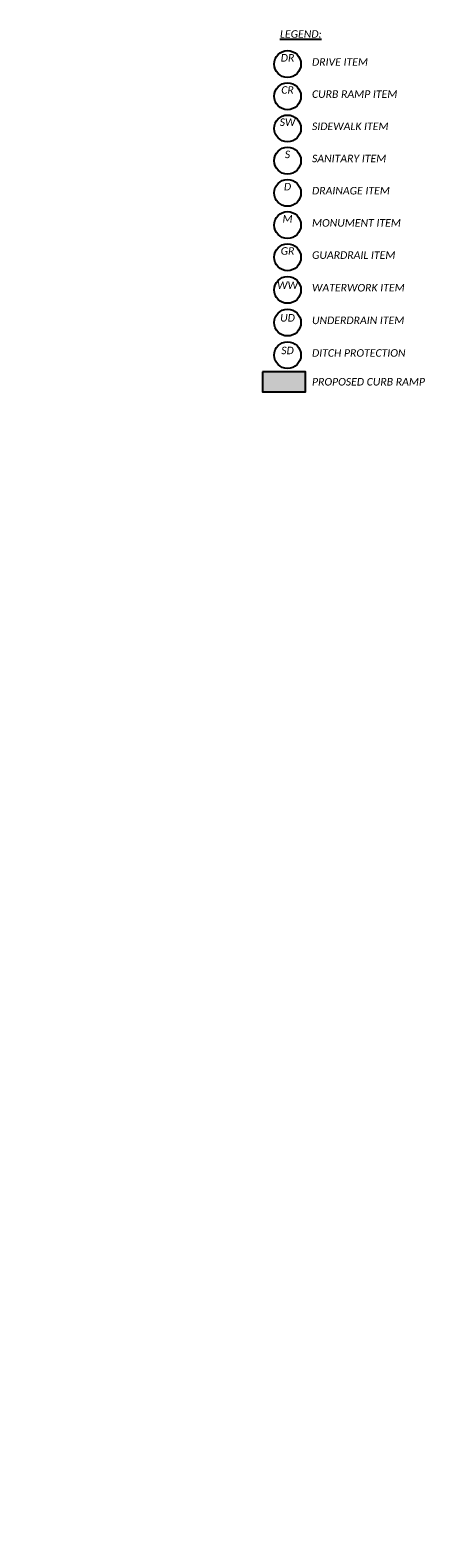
# Model space of a CAD drawing. Header units: feet. Extents: x 2244491 to 2246839, y 594397 to 597597.
# Tile 109 of 115: x 2245819 to 2245966, y 596737 to 597299. Entities that reach past the tile are written whole.
import ezdxf
from ezdxf import colors
from ezdxf.entities.mleader import LeaderData, LeaderLine
from ezdxf.math import Vec2, Vec3

# ---------------------------------------------------------------- set-up
doc = ezdxf.new("R2010")
doc.units = ezdxf.units.FT
doc.header["$MEASUREMENT"] = 0
for name, color, linetype in [('DR_P_Text', 7, 'Continuous'), ('SC_Shading2', 9, 'Continuous'), ('TX_P_20', 7, 'Continuous')]:
    doc.layers.add(name, color=color, linetype=linetype)
doc.styles.add('P_Slanted_Normal', font='calibrii.ttf', dxfattribs={"height": 0.14})

msp = doc.modelspace()

# ---------------------------------------------------------------- hatches: boundary and pattern name
at = {"layer": 'SC_Shading2', "transparency": 33554597}
h = msp.add_hatch(color=256, dxfattribs=at)
h.dxf.hatch_style = 1
h.paths.add_polyline_path([(2245921.68, 597164.173), (2245921.68, 597171.668), (2245905.689, 597171.668), (2245905.689, 597164.173)])

# ---------------------------------------------------------------- linework, layer by layer
at = {"layer": 'DR_P_Text'}
for centre in [(2245914.96, 597286.367), (2245914.96, 597274.367), (2245914.96, 597262.367), (2245914.96, 597250.367), (2245914.96, 597238.367), (2245914.96, 597226.367), (2245914.96, 597214.367), (2245914.96, 597202.205), (2245914.96, 597190.042), (2245914.96, 597177.893)]:
    msp.add_circle(centre, 5, dxfattribs=at)
at = {"layer": 'TX_P_20'}
msp.add_lwpolyline([(2245905.689, 597171.668), (2245905.689, 597164.173), (2245921.68, 597164.173), (2245921.68, 597171.668)], close=True, dxfattribs=at)

# ---------------------------------------------------------------- texts
at = {"layer": 'TX_P_20', "char_height": 2.8, "style": 'P_Slanted_Normal'}
for s, insert, width, attachment_point in [('{\\LLEGEND:}', (2245919.914, 597297.559), 19.90453, 5), ('\\pxqc;DR\\P ', (2245914.96, 597286.367), 4.26224, 5), ('DRIVE ITEM ', (2245924.072, 597287.164), 38.38691, 4), ('\\pxqc;CR\\P ', (2245914.96, 597274.367), 4.26224, 5), ('CURB RAMP ITEM', (2245924.072, 597275.164), 38.38691, 4), ('\\pxqc;SW\\P ', (2245914.96, 597262.367), 4.26224, 5), ('SIDEWALK ITEM', (2245924.072, 597263.164), 38.38691, 4), ('SANITARY ITEM', (2245924.072, 597251.164), 38.38691, 4), ('S\\P ', (2245914.96, 597250.367), 3.94024, 5), ('D\\P ', (2245914.96, 597238.367), 4.26224, 5), ('DRAINAGE ITEM', (2245924.072, 597239.164), 38.38691, 4), ('M\\P ', (2245914.96, 597226.367), 4.26224, 5), ('MONUMENT ITEM', (2245924.072, 597227.164), 38.38691, 4), ('GR\\P ', (2245914.96, 597214.367), 4.26224, 5), ('GUARDRAIL ITEM', (2245924.072, 597215.164), 38.38691, 4), ('WW\\P ', (2245914.96, 597201.605), 4.26224, 5), ('WATERWORK ITEM', (2245924.072, 597203.003), 38.38691, 4), ('UD\\P ', (2245914.96, 597189.442), 4.26224, 5), ('UNDERDRAIN ITEM', (2245924.072, 597190.84), 38.38691, 4), ('DITCH PROTECTION', (2245924.072, 597178.691), 48.38377, 4), ('SD\\P ', (2245914.96, 597177.293), 4.26224, 5), ('PROPOSED CURB RAMP', (2245924.072, 597167.948), 44.85127, 4)]:
    msp.add_mtext(s, dxfattribs=dict(at, insert=insert, width=width, attachment_point=attachment_point))

# ---------------------------------------------------------------- leaders
at = {"layer": 'TX_P_20'}
ml = msp.add_multileader_mtext('Standard', dxfattribs=at)
ml.set_content(' PROPOSED UTILITY POLE BY OWNER', color=256, style='P_Slanted_Normal')
ml.set_leader_properties()
ml.build(insert=Vec2(0, 0))
ml.multileader.update_dxf_attribs({"dogleg_length": 0.36, "arrow_head_size": 3.6, "scale": 20})
ctx = ml.context
ctx.base_point, ctx.scale, ctx.char_height, ctx.arrow_head_size, ctx.landing_gap_size, ctx.plane_origin, ctx.plane_x_axis, ctx.plane_y_axis = Vec3(2245864.849, 596222.155), 20, 2.8, 3.6, 1.8, Vec3(2245834.635, 596256.521), Vec3(-0.3746066, 0.9271839), Vec3(-0.9271839, -0.3746066)
notes = []
notes.append((ctx, [(0, (1, 1, 0), (2245866.46, 596218.167), (-0.3746066, 0.9271839), 4.301, [(0, [(2245855.015, 596214.371)], 0, [])])]))
ctx.mtext.insert, ctx.mtext.text_direction, ctx.mtext.rotation, ctx.mtext.width, ctx.mtext.defined_height, ctx.mtext.flow_direction = Vec3(2245862.858, 596223.292), Vec3(-0.3746066, 0.9271839), 1.9547688, 40.41338, 8.581, 5
ml = msp.add_multileader_mtext('Standard', dxfattribs=at)
ml.set_content('CONSTRUCTION \\PLIMITS', color=256, style='P_Slanted_Normal')
ml.set_leader_properties()
ml.build(insert=Vec2(0, 0))
ml.multileader.update_dxf_attribs({"dogleg_length": 0.3, "arrow_head_size": 3.6, "scale": 20})
ctx = ml.context
ctx.base_point, ctx.scale, ctx.char_height, ctx.arrow_head_size, ctx.landing_gap_size, ctx.plane_origin, ctx.plane_x_axis, ctx.plane_y_axis = Vec3(2245871.334, 596100.935), 20, 2.8, 3.6, 1.8, Vec3(2245861.244, 596029.385), Vec3(-0.3823329, 0.9240246), Vec3(-0.9240246, -0.3823329)
notes.append((ctx, [(0, (1, 1, 0), (2245873.628, 596095.39), (-0.3823329, 0.9240246), 6, [(0, [(2245856.398, 596081.533)], 0, [])])]))
ctx.mtext.insert, ctx.mtext.text_direction, ctx.mtext.rotation, ctx.mtext.width, ctx.mtext.defined_height, ctx.mtext.flow_direction = Vec3(2245869.333, 596102.055), Vec3(-0.3823329, 0.9240246), 1.9631161, 46.19277, 7.944, 5
for ctx, leaders in notes:
    for number, flags, end, landing, length, lines in leaders:
        leader = LeaderData()
        leader.index, (leader.has_last_leader_line, leader.has_dogleg_vector, leader.attachment_direction) = number, flags
        leader.last_leader_point, leader.dogleg_vector, leader.dogleg_length = Vec3(end), Vec3(landing), length
        for number, points, colour, breaks in lines:
            line = LeaderLine()
            line.index, line.vertices, line.color, line.breaks = number, Vec3.list(points), colors.encode_raw_color(colour), breaks
            leader.lines.append(line)
        ctx.leaders.append(leader)

doc.saveas('drawing.dxf')
